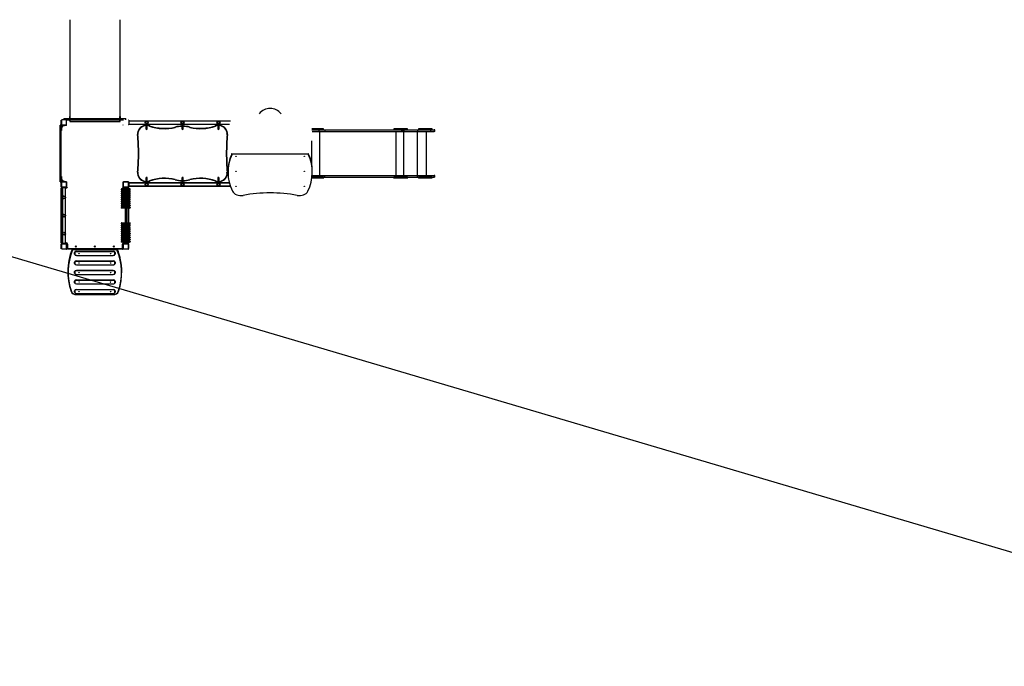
# Model space of a CAD drawing. Header units: millimetres. Extents: x 0 to 6535399, y 0 to 6021678.
# Tile 8 of 59: x 6532876 to 6532887, y 6021294 to 6021301. Entities that reach past the tile are written whole.
import ezdxf

# ---------------------------------------------------------------- set-up
doc = ezdxf.new("R2010")
doc.units = ezdxf.units.MM
doc.layers.add('Default', color=7, linetype='Continuous')
doc.layers.add('PZT', color=7, linetype='Continuous', lineweight=5)
doc.layers.add('PZT_plac zabaw', color=7, linetype='Continuous', lineweight=15)

# ---------------------------------------------------------------- blocks, each defined once
blk = doc.blocks.new('ZM6')
at = {"layer": 'Default', "color": 7, "linetype": 'Continuous'}
for p, q in [((-2032, 537), (-2032, -539)), ((-1472, -539), (-1472, 537)), ((-2028, -539), (-2036, -539)), ((-2036, -539), (-2036, -540)), ((-2036, -540), (-2028, -540)), ((-2036, -540), (-2036, -563)), ((-2035, -539), (-2035, -563)), ((-2029, -539), (-2029, -563)), ((-2028, -540), (-2028, -539)), ((-2028, -563), (-2028, -540)), ((-1476, -539), (-1477, -540)), ((-1477, -540), (-1469, -540)), ((-1477, -540), (-1477, -563)), ((-1469, -539), (-1476, -539)), ((-1476, -539), (-1476, -563)), ((-1469, -540), (-1469, -539)), ((-1469, -539), (-1469, -563)), ((-1469, -563), (-1469, -540)), ((-2139, -772), (-2139, -636)), ((-2127, -636), (-2139, -636)), ((-2127, -630), (-2127, -581)), ((-2127, -772), (-2127, -636)), ((-2126, -641), (-2127, -641)), ((-2126, -641), (-2126, -681)), ((-2125, -581), (-2125, -630)), ((-2122, -637), (-2122, -636)), ((-2105, -637), (-2122, -637)), ((-2122, -665), (-2102, -641)), ((-2073, -577), (-2121, -577)), ((-2121, -634), (-2073, -634)), ((-2073, -636), (-2121, -636)), ((-2121, -660), (-2106, -642)), ((-2106, -642), (-2102, -641)), ((-2105, -636), (-2105, -637)), ((-2105, -641), (-2105, -637)), ((-2090, -637), (-2105, -637)), ((-2105, -641), (-2105, -642)), ((-2101, -640), (-2090, -640)), ((-2091, -641), (-2101, -641)), ((-2101, -641), (-2101, -641)), ((-2097, -563), (-2025, -563)), ((-2097, -563), (-2097, -575)), ((-2090, -637), (-2090, -640)), ((-2073, -575), (-2025, -575)), ((-2072, -638), (-2072, -636)), ((-2069, -630), (-2069, -581)), ((-2067, -631), (-2064, -631)), ((-2039, -581), (-2023, -581)), ((-2032, -584), (-2032, -595)), ((-2032, -595), (-1472, -595)), ((-2025, -563), (-1752, -563)), ((-2025, -563), (-2025, -575)), ((-2025, -575), (-1752, -575)), ((-2023, -581), (-2023, -580)), ((-1752, -563), (-1479, -563)), ((-1752, -563), (-1752, -575)), ((-1752, -575), (-1479, -575)), ((-1482, -580), (-1482, -581)), ((-1482, -581), (-1466, -581)), ((-1479, -563), (-1407, -563)), ((-1479, -563), (-1479, -575)), ((-1479, -575), (-1432, -575)), ((-1472, -595), (-1472, -584)), ((-1440, -631), (-1438, -631)), ((-1407, -575), (-1407, -563)), ((-1377, -581), (-1377, -581)), ((-1373, -581), (-1377, -581)), ((-1373, -587), (-1377, -587)), ((-1373, -625), (-1377, -625)), ((-1377, -630), (-1377, -631)), ((-1373, -631), (-1377, -631)), ((-1373, -581), (-1373, -587)), ((-1373, -586), (-245, -586)), ((-1373, -587), (-1373, -625)), ((-1373, -589), (-246, -589)), ((-1373, -623), (-256, -623)), ((-1373, -625), (-1373, -631)), ((-1373, -626), (-257, -626)), ((-1185, -626), (-1185, -676)), ((-1169, -676), (-1169, -626)), ((-1144, -645), (-1143, -642)), ((-858, -660), (-859, -656)), ((-785, -626), (-785, -676)), ((-769, -676), (-769, -626)), ((-696, -660), (-695, -656)), ((-411, -645), (-412, -642)), ((-385, -626), (-385, -676)), ((-369, -676), (-369, -626)), ((-2126, -681), (-2127, -681)), ((-2126, -681), (-2123, -681)), ((-2126, -681), (-2126, -696)), ((-2123, -696), (-2126, -696)), ((-2123, -681), (-2123, -665)), ((-2122, -665), (-2123, -665)), ((-2123, -696), (-2123, -681)), ((-2122, -681), (-2123, -681)), ((-2121, -660), (-2122, -664)), ((-2122, -665), (-2122, -681)), ((-2122, -681), (-2122, -695)), ((-1273, -725), (-1277, -725)), ((-282, -725), (-278, -725)), ((662, -675), (789, -675)), ((791, -677), (663, -677)), ((663, -687), (738, -687)), ((664, -685), (791, -685)), ((666, -705), (738, -705)), ((738, -687), (738, -705)), ((738, -687), (807, -687)), ((738, -687), (738, -705)), ((738, -705), (807, -705)), ((749, -1195), (749, -705)), ((791, -685), (791, -677)), ((807, -687), (1658, -687)), ((807, -687), (807, -705)), ((807, -705), (1658, -705)), ((1725, -677), (1573, -677)), ((1573, -677), (1573, -685)), ((1573, -685), (1725, -685)), ((1575, -675), (1723, -675)), ((1600, -1195), (1600, -705)), ((1658, -687), (1671, -687)), ((1658, -687), (1658, -705)), ((1658, -705), (1671, -705)), ((1671, -687), (1686, -687)), ((1671, -687), (1671, -705)), ((1671, -687), (1671, -705)), ((1671, -705), (1686, -705)), ((1686, -687), (1839, -687)), ((1686, -687), (1686, -705)), ((1686, -705), (1839, -705)), ((1686, -1195), (1686, -705)), ((1725, -685), (1725, -677)), ((1839, -687), (1980, -687)), ((1839, -687), (1839, -705)), ((1839, -705), (1980, -705)), ((1839, -1195), (1839, -705)), ((2002, -677), (1850, -677)), ((1850, -677), (1850, -685)), ((1850, -685), (2002, -685)), ((1852, -675), (2000, -675)), ((1939, -1195), (1939, -705)), ((1939, -1195), (1939, -705)), ((1980, -687), (2024, -687)), ((1980, -687), (1980, -705)), ((1980, -687), (1980, -705)), ((1980, -705), (2024, -705)), ((2002, -685), (2002, -677)), ((2029, -687), (2024, -687)), ((2024, -687), (2024, -705)), ((2029, -705), (2024, -705)), ((2029, -705), (2029, -687)), ((-2139, -1105), (-2139, -772)), ((-2139, -772), (-2127, -772)), ((-2127, -1105), (-2127, -772)), ((663, -1091), (663, -810)), ((-1263, -950), (-1267, -950)), ((-288, -950), (-292, -950)), ((-227, -959), (-227, -950)), ((623, -959), (-227, -959)), ((623, -959), (623, -950)), ((-2139, -1265), (-2139, -1105)), ((-2139, -1105), (-2127, -1105)), ((-2127, -1265), (-2127, -1105)), ((-1277, -1176), (-1273, -1176)), ((-278, -1176), (-282, -1176)), ((-272, -1150), (-272, -1159)), ((666, -1195), (738, -1195)), ((667, -1159), (667, -1150)), ((738, -1213), (738, -1195)), ((738, -1195), (807, -1195)), ((738, -1213), (738, -1195)), ((807, -1195), (1658, -1195)), ((807, -1213), (807, -1195)), ((1658, -1195), (1671, -1195)), ((1658, -1213), (1658, -1195)), ((1671, -1213), (1671, -1195)), ((1671, -1195), (1686, -1195)), ((1671, -1213), (1671, -1195)), ((1686, -1195), (1839, -1195)), ((1686, -1213), (1686, -1195)), ((1839, -1195), (1980, -1195)), ((1839, -1213), (1839, -1195)), ((1980, -1213), (1980, -1195)), ((1980, -1195), (2024, -1195)), ((1980, -1213), (1980, -1195)), ((2029, -1195), (2024, -1195)), ((2024, -1213), (2024, -1195)), ((2029, -1213), (2029, -1195)), ((-2139, -1265), (-2127, -1265)), ((-2126, -1220), (-2127, -1220)), ((-2127, -1260), (-2126, -1260)), ((-2127, -1319), (-2127, -1271)), ((-2127, -1271), (-2127, -1271)), ((-2127, -1319), (-2127, -1271)), ((-2127, -1271), (-2125, -1271)), ((-2126, -1205), (-2123, -1205)), ((-2126, -1205), (-2126, -1220)), ((-2123, -1220), (-2126, -1220)), ((-2126, -1220), (-2126, -1260)), ((-2125, -1271), (-2125, -1319)), ((-2123, -1220), (-2123, -1205)), ((-2123, -1236), (-2123, -1220)), ((-2123, -1220), (-2122, -1220)), ((-2123, -1236), (-2122, -1236)), ((-2122, -1206), (-2122, -1220)), ((-2122, -1220), (-2122, -1236)), ((-2121, -1241), (-2122, -1236)), ((-2102, -1260), (-2122, -1236)), ((-2122, -1264), (-2105, -1264)), ((-2122, -1265), (-2122, -1264)), ((-2106, -1259), (-2121, -1241)), ((-2121, -1265), (-2073, -1265)), ((-2121, -1265), (-2121, -1267)), ((-2073, -1267), (-2121, -1267)), ((-2106, -1259), (-2102, -1260)), ((-2105, -1259), (-2105, -1259)), ((-2105, -1264), (-2105, -1259)), ((-2105, -1264), (-2090, -1264)), ((-2105, -1265), (-2105, -1264)), ((-2101, -1260), (-2091, -1260)), ((-2101, -1260), (-2101, -1260)), ((-2090, -1261), (-2101, -1261)), ((-2090, -1261), (-2090, -1264)), ((-2073, -1265), (-2073, -1267)), ((-2072, -1265), (-2072, -1262)), ((-2069, -1319), (-2069, -1271)), ((-2067, -1271), (-2069, -1271)), ((-2067, -1270), (-2067, -1270)), ((-2064, -1270), (-2067, -1270)), ((-2067, -1271), (-2067, -1319)), ((-1438, -1270), (-1440, -1270)), ((-1438, -1319), (-1438, -1271)), ((-1438, -1271), (-1438, -1271)), ((-1438, -1319), (-1438, -1271)), ((-1436, -1271), (-1438, -1271)), ((-1436, -1271), (-1436, -1319)), ((-1432, -1265), (-1383, -1265)), ((-1432, -1267), (-1432, -1265)), ((-1383, -1267), (-1432, -1267)), ((-1383, -1265), (-1383, -1267)), ((-1379, -1319), (-1379, -1271)), ((-1377, -1271), (-1379, -1271)), ((-1373, -1270), (-1377, -1270)), ((-1377, -1271), (-1377, -1319)), ((-1373, -1276), (-1377, -1276)), ((-1373, -1314), (-1377, -1314)), ((-1373, -1270), (-1373, -1276)), ((-1373, -1275), (-257, -1275)), ((-1373, -1276), (-1373, -1314)), ((-1373, -1278), (-256, -1278)), ((-1373, -1312), (-246, -1312)), ((-1373, -1314), (-1373, -1320)), ((-1185, -1225), (-1185, -1275)), ((-1169, -1275), (-1169, -1225)), ((-1143, -1259), (-1144, -1255)), ((-859, -1244), (-858, -1240)), ((-785, -1225), (-785, -1275)), ((-769, -1275), (-769, -1225)), ((-695, -1244), (-696, -1240)), ((-412, -1259), (-411, -1255)), ((-385, -1225), (-385, -1275)), ((-369, -1275), (-369, -1225)), ((789, -1225), (662, -1225)), ((663, -1213), (738, -1213)), ((663, -1223), (791, -1223)), ((791, -1215), (664, -1215)), ((738, -1213), (807, -1213)), ((791, -1223), (791, -1215)), ((807, -1213), (1658, -1213)), ((1725, -1215), (1573, -1215)), ((1573, -1215), (1573, -1223)), ((1573, -1223), (1725, -1223)), ((1723, -1225), (1575, -1225)), ((1658, -1213), (1671, -1213)), ((1671, -1213), (1686, -1213)), ((1686, -1213), (1839, -1213)), ((1725, -1223), (1725, -1215)), ((1839, -1213), (1980, -1213)), ((2002, -1215), (1850, -1215)), ((1850, -1215), (1850, -1223)), ((1850, -1223), (2002, -1223)), ((2000, -1225), (1852, -1225)), ((1980, -1213), (2024, -1213)), ((2002, -1223), (2002, -1215)), ((2029, -1213), (2024, -1213)), ((-2127, -1319), (-2127, -1319)), ((-2125, -1319), (-2127, -1319)), ((-2127, -1946), (-2127, -1334)), ((-2127, -1334), (-2121, -1334)), ((-2122, -1325), (-2122, -1328)), ((-2121, -1323), (-2073, -1323)), ((-2121, -1323), (-2121, -1325)), ((-2073, -1325), (-2121, -1325)), ((-2121, -1328), (-2117, -1328)), ((-2121, -1328), (-2121, -1334)), ((-2121, -1334), (-2121, -1946)), ((-2114, -1334), (-2121, -1334)), ((-2117, -1327), (-2107, -1327)), ((-2117, -1329), (-2117, -1327)), ((-2117, -1329), (-2107, -1329)), ((-2114, -1329), (-2114, -1841)), ((-2107, -1327), (-2087, -1327)), ((-2107, -1329), (-2107, -1327)), ((-2107, -1329), (-2087, -1329)), ((-2087, -1327), (-2077, -1327)), ((-2087, -1329), (-2087, -1327)), ((-2087, -1329), (-2077, -1329)), ((-2080, -1433), (-2080, -1329)), ((-2070, -1334), (-2080, -1334)), ((-2077, -1329), (-2077, -1327)), ((-2077, -1328), (-2070, -1328)), ((-2073, -1323), (-2073, -1325)), ((-2072, -1328), (-2072, -1325)), ((-2070, -1328), (-2070, -1334)), ((-2069, -1319), (-2067, -1319)), ((-2067, -1320), (-2067, -1320)), ((-2067, -1320), (-2064, -1320)), ((-2064, -1322), (-2064, -1320)), ((-2064, -1322), (-2064, -1322)), ((-1424, -1346), (-1458, -1346)), ((-1458, -1346), (-1458, -1351)), ((-1458, -1351), (-1421, -1351)), ((-1458, -1351), (-1458, -1351)), ((-1458, -1351), (-1458, -1351)), ((-1358, -1369), (-1458, -1369)), ((-1458, -1369), (-1458, -1373)), ((-1458, -1373), (-1358, -1373)), ((-1458, -1373), (-1458, -1374)), ((-1458, -1374), (-1458, -1374)), ((-1358, -1391), (-1458, -1391)), ((-1458, -1391), (-1458, -1396)), ((-1458, -1396), (-1358, -1396)), ((-1458, -1396), (-1458, -1397)), ((-1458, -1397), (-1458, -1397)), ((-1358, -1414), (-1458, -1414)), ((-1458, -1414), (-1458, -1419)), ((-1458, -1419), (-1358, -1419)), ((-1458, -1419), (-1458, -1419)), ((-1458, -1419), (-1458, -1419)), ((-1454, -1342), (-1425, -1342)), ((-1416, -1355), (-1454, -1355)), ((-1416, -1355), (-1454, -1355)), ((-1454, -1365), (-1362, -1365)), ((-1362, -1377), (-1454, -1377)), ((-1416, -1378), (-1454, -1378)), ((-1454, -1387), (-1362, -1387)), ((-1362, -1400), (-1454, -1400)), ((-1416, -1401), (-1454, -1401)), ((-1454, -1410), (-1362, -1410)), ((-1362, -1423), (-1454, -1423)), ((-1416, -1423), (-1454, -1423)), ((-1441, -1322), (-1440, -1322)), ((-1440, -1320), (-1440, -1322)), ((-1440, -1320), (-1438, -1320)), ((-1438, -1319), (-1438, -1319)), ((-1436, -1319), (-1438, -1319)), ((-1434, -1328), (-1428, -1328)), ((-1434, -1334), (-1434, -1328)), ((-1425, -1334), (-1434, -1334)), ((-1433, -1325), (-1433, -1328)), ((-1432, -1323), (-1383, -1323)), ((-1432, -1323), (-1432, -1325)), ((-1383, -1325), (-1432, -1325)), ((-1428, -1329), (-1428, -1325)), ((-1422, -1329), (-1428, -1329)), ((-1425, -1329), (-1425, -1342)), ((-1391, -1342), (-1425, -1342)), ((-1422, -1325), (-1422, -1329)), ((-1394, -1329), (-1422, -1329)), ((-1395, -1352), (-1420, -1352)), ((-1420, -1352), (-1420, -1352)), ((-1395, -1352), (-1420, -1352)), ((-1416, -1355), (-1416, -1365)), ((-1416, -1377), (-1416, -1387)), ((-1416, -1400), (-1416, -1410)), ((-1416, -1423), (-1416, -1433)), ((-1400, -1365), (-1400, -1355)), ((-1362, -1355), (-1400, -1355)), ((-1400, -1387), (-1400, -1377)), ((-1362, -1378), (-1400, -1378)), ((-1400, -1410), (-1400, -1400)), ((-1362, -1401), (-1400, -1401)), ((-1400, -1433), (-1400, -1423)), ((-1362, -1423), (-1400, -1423)), ((-1362, -1355), (-1399, -1355)), ((-1395, -1352), (-1395, -1352)), ((-1394, -1329), (-1394, -1325)), ((-1388, -1329), (-1394, -1329)), ((-1394, -1351), (-1358, -1351)), ((-1391, -1342), (-1391, -1329)), ((-1383, -1334), (-1391, -1334)), ((-1391, -1342), (-1362, -1342)), ((-1358, -1346), (-1391, -1346)), ((-1388, -1325), (-1388, -1329)), ((-1388, -1328), (-1383, -1328)), ((-1383, -1325), (-1383, -1323)), ((-1383, -1328), (-1383, -1325)), ((-1383, -1334), (-1383, -1328)), ((-1383, -1342), (-1383, -1334)), ((-1383, -1334), (-1377, -1334)), ((-1383, -1365), (-1383, -1355)), ((-1383, -1387), (-1383, -1378)), ((-1383, -1410), (-1383, -1401)), ((-1383, -1433), (-1383, -1423)), ((-1377, -1319), (-1379, -1319)), ((-1373, -1320), (-1377, -1320)), ((-1377, -1334), (-1377, -1342)), ((-1377, -1355), (-1377, -1365)), ((-1377, -1378), (-1377, -1387)), ((-1377, -1401), (-1377, -1410)), ((-1377, -1423), (-1377, -1433)), ((-1373, -1315), (-245, -1315)), ((-1358, -1351), (-1358, -1346)), ((-1358, -1351), (-1358, -1351)), ((-1358, -1351), (-1358, -1351)), ((-1358, -1373), (-1358, -1369)), ((-1358, -1374), (-1358, -1373)), ((-1358, -1374), (-1358, -1374)), ((-1358, -1396), (-1358, -1391)), ((-1358, -1397), (-1358, -1396)), ((-1358, -1397), (-1358, -1397)), ((-1358, -1419), (-1358, -1414)), ((-1358, -1419), (-1358, -1419)), ((-1358, -1419), (-1358, -1419)), ((-2080, -1634), (-2080, -1446)), ((-1358, -1437), (-1458, -1437)), ((-1458, -1437), (-1458, -1442)), ((-1458, -1442), (-1358, -1442)), ((-1458, -1442), (-1458, -1442)), ((-1458, -1442), (-1458, -1442)), ((-1358, -1460), (-1458, -1460)), ((-1458, -1460), (-1458, -1464)), ((-1458, -1464), (-1358, -1464)), ((-1458, -1464), (-1458, -1465)), ((-1458, -1465), (-1458, -1465)), ((-1358, -1482), (-1458, -1482)), ((-1458, -1482), (-1458, -1487)), ((-1458, -1487), (-1458, -1487)), ((-1458, -1487), (-1458, -1487)), ((-1458, -1487), (-1358, -1487)), ((-1358, -1505), (-1458, -1505)), ((-1458, -1505), (-1458, -1510)), ((-1458, -1510), (-1458, -1510)), ((-1458, -1510), (-1458, -1510)), ((-1458, -1510), (-1358, -1510)), ((-1358, -1528), (-1458, -1528)), ((-1458, -1528), (-1458, -1532)), ((-1458, -1532), (-1458, -1533)), ((-1458, -1532), (-1358, -1532)), ((-1458, -1533), (-1458, -1533)), ((-1454, -1433), (-1362, -1433)), ((-1362, -1446), (-1454, -1446)), ((-1416, -1446), (-1454, -1446)), ((-1454, -1456), (-1362, -1456)), ((-1362, -1468), (-1454, -1468)), ((-1416, -1469), (-1454, -1469)), ((-1454, -1478), (-1362, -1478)), ((-1416, -1491), (-1454, -1491)), ((-1362, -1491), (-1454, -1491)), ((-1454, -1501), (-1362, -1501)), ((-1416, -1514), (-1454, -1514)), ((-1362, -1514), (-1454, -1514)), ((-1454, -1524), (-1362, -1524)), ((-1416, -1446), (-1416, -1456)), ((-1416, -1468), (-1416, -1478)), ((-1416, -1491), (-1416, -1501)), ((-1416, -1514), (-1416, -1524)), ((-1400, -1456), (-1400, -1446)), ((-1362, -1446), (-1400, -1446)), ((-1400, -1478), (-1400, -1468)), ((-1362, -1469), (-1400, -1469)), ((-1400, -1501), (-1400, -1491)), ((-1362, -1491), (-1400, -1491)), ((-1400, -1524), (-1400, -1514)), ((-1362, -1514), (-1400, -1514)), ((-1383, -1456), (-1383, -1446)), ((-1383, -1478), (-1383, -1469)), ((-1383, -1501), (-1383, -1491)), ((-1383, -1524), (-1383, -1514)), ((-1377, -1446), (-1377, -1456)), ((-1377, -1469), (-1377, -1478)), ((-1377, -1491), (-1377, -1501)), ((-1377, -1514), (-1377, -1524)), ((-1358, -1442), (-1358, -1437)), ((-1358, -1442), (-1358, -1442)), ((-1358, -1442), (-1358, -1442)), ((-1358, -1464), (-1358, -1460)), ((-1358, -1465), (-1358, -1464)), ((-1358, -1465), (-1358, -1465)), ((-1358, -1487), (-1358, -1482)), ((-1358, -1487), (-1358, -1487)), ((-1358, -1487), (-1358, -1487)), ((-1358, -1510), (-1358, -1505)), ((-1358, -1510), (-1358, -1510)), ((-1358, -1510), (-1358, -1510)), ((-1358, -1532), (-1358, -1528)), ((-1358, -1533), (-1358, -1532)), ((-1358, -1533), (-1358, -1533)), ((-1358, -1550), (-1458, -1550)), ((-1458, -1550), (-1458, -1555)), ((-1458, -1555), (-1458, -1556)), ((-1458, -1555), (-1358, -1555)), ((-1458, -1556), (-1458, -1556)), ((-1362, -1536), (-1454, -1536)), ((-1416, -1537), (-1454, -1537)), ((-1454, -1546), (-1362, -1546)), ((-1362, -1559), (-1454, -1559)), ((-1416, -1560), (-1454, -1560)), ((-1416, -1536), (-1416, -1546)), ((-1416, -1559), (-1416, -1925)), ((-1400, -1546), (-1400, -1536)), ((-1362, -1537), (-1400, -1537)), ((-1400, -1925), (-1400, -1559)), ((-1362, -1560), (-1400, -1560)), ((-1383, -1546), (-1383, -1537)), ((-1383, -1721), (-1383, -1560)), ((-1377, -1537), (-1377, -1546)), ((-1377, -1560), (-1377, -1721)), ((-1358, -1555), (-1358, -1550)), ((-1358, -1556), (-1358, -1555)), ((-1358, -1556), (-1358, -1556)), ((-2080, -1841), (-2080, -1648)), ((-1415, -1725), (-1458, -1725)), ((-1458, -1725), (-1458, -1730)), ((-1458, -1730), (-1415, -1730)), ((-1415, -1748), (-1458, -1748)), ((-1458, -1748), (-1458, -1753)), ((-1458, -1753), (-1415, -1753)), ((-1454, -1721), (-1416, -1721)), ((-1416, -1734), (-1454, -1734)), ((-1454, -1744), (-1416, -1744)), ((-1400, -1721), (-1362, -1721)), ((-1358, -1725), (-1400, -1725)), ((-1400, -1730), (-1358, -1730)), ((-1362, -1734), (-1400, -1734)), ((-1400, -1744), (-1362, -1744)), ((-1358, -1748), (-1400, -1748)), ((-1400, -1753), (-1358, -1753)), ((-1383, -1744), (-1383, -1734)), ((-1377, -1734), (-1377, -1744)), ((-1358, -1730), (-1358, -1725)), ((-1358, -1753), (-1358, -1748)), ((-2114, -1845), (-2114, -1953)), ((-2080, -1953), (-2080, -1845)), ((-1415, -1771), (-1458, -1771)), ((-1458, -1771), (-1458, -1775)), ((-1458, -1775), (-1415, -1775)), ((-1415, -1793), (-1458, -1793)), ((-1458, -1793), (-1458, -1798)), ((-1458, -1798), (-1415, -1798)), ((-1415, -1816), (-1458, -1816)), ((-1458, -1816), (-1458, -1821)), ((-1458, -1821), (-1415, -1821)), ((-1415, -1839), (-1458, -1839)), ((-1458, -1839), (-1458, -1843)), ((-1458, -1843), (-1415, -1843)), ((-1415, -1861), (-1458, -1861)), ((-1458, -1861), (-1458, -1866)), ((-1416, -1757), (-1454, -1757)), ((-1454, -1767), (-1416, -1767)), ((-1416, -1779), (-1454, -1779)), ((-1454, -1789), (-1416, -1789)), ((-1416, -1802), (-1454, -1802)), ((-1454, -1812), (-1416, -1812)), ((-1416, -1825), (-1454, -1825)), ((-1454, -1835), (-1416, -1835)), ((-1416, -1847), (-1454, -1847)), ((-1454, -1857), (-1416, -1857)), ((-1362, -1757), (-1400, -1757)), ((-1400, -1767), (-1362, -1767)), ((-1358, -1771), (-1400, -1771)), ((-1400, -1775), (-1358, -1775)), ((-1362, -1779), (-1400, -1779)), ((-1400, -1789), (-1362, -1789)), ((-1358, -1793), (-1400, -1793)), ((-1400, -1798), (-1358, -1798)), ((-1362, -1802), (-1400, -1802)), ((-1400, -1812), (-1362, -1812)), ((-1358, -1816), (-1400, -1816)), ((-1400, -1821), (-1358, -1821)), ((-1362, -1825), (-1400, -1825)), ((-1400, -1835), (-1362, -1835)), ((-1358, -1839), (-1400, -1839)), ((-1400, -1843), (-1358, -1843)), ((-1362, -1847), (-1400, -1847)), ((-1400, -1857), (-1362, -1857)), ((-1358, -1861), (-1400, -1861)), ((-1383, -1767), (-1383, -1757)), ((-1383, -1789), (-1383, -1779)), ((-1383, -1812), (-1383, -1802)), ((-1383, -1835), (-1383, -1825)), ((-1383, -1857), (-1383, -1847)), ((-1377, -1757), (-1377, -1767)), ((-1377, -1779), (-1377, -1789)), ((-1377, -1802), (-1377, -1812)), ((-1377, -1825), (-1377, -1835)), ((-1377, -1847), (-1377, -1857)), ((-1358, -1775), (-1358, -1771)), ((-1358, -1798), (-1358, -1793)), ((-1358, -1821), (-1358, -1816)), ((-1358, -1843), (-1358, -1839)), ((-1358, -1866), (-1358, -1861)), ((-2127, -1946), (-2121, -1946)), ((-2127, -2009), (-2127, -1961)), ((-2127, -1961), (-2125, -1961)), ((-2125, -1961), (-2125, -2009)), ((-2122, -1952), (-2122, -1955)), ((-2121, -1946), (-2114, -1946)), ((-2121, -1952), (-2121, -1946)), ((-2114, -1952), (-2121, -1952)), ((-2121, -1955), (-2073, -1955)), ((-2121, -1955), (-2121, -1957)), ((-2073, -1957), (-2121, -1957)), ((-2107, -1953), (-2117, -1953)), ((-2117, -1953), (-2117, -1955)), ((-2087, -1953), (-2107, -1953)), ((-2107, -1953), (-2107, -1955)), ((-2077, -1953), (-2087, -1953)), ((-2087, -1953), (-2087, -1955)), ((-2080, -1946), (-2070, -1946)), ((-2070, -1952), (-2080, -1952)), ((-2077, -1953), (-2077, -1955)), ((-2073, -1955), (-2073, -1957)), ((-2072, -1955), (-2072, -1952)), ((-2070, -1952), (-2070, -1946)), ((-2069, -2009), (-2069, -1961)), ((-2067, -1961), (-2069, -1961)), ((-2064, -1960), (-2067, -1960)), ((-2067, -1961), (-2067, -2009)), ((-2064, -2009), (-2064, -1958)), ((-2064, -1958), (-2058, -1958)), ((-2058, -1958), (-2058, -2009)), ((-1458, -1866), (-1415, -1866)), ((-1415, -1884), (-1458, -1884)), ((-1458, -1884), (-1458, -1889)), ((-1458, -1889), (-1415, -1889)), ((-1415, -1907), (-1458, -1907)), ((-1458, -1907), (-1458, -1912)), ((-1458, -1912), (-1415, -1912)), ((-1421, -1930), (-1458, -1930)), ((-1458, -1930), (-1458, -1934)), ((-1458, -1934), (-1424, -1934)), ((-1416, -1870), (-1454, -1870)), ((-1454, -1880), (-1416, -1880)), ((-1416, -1893), (-1454, -1893)), ((-1454, -1903), (-1416, -1903)), ((-1416, -1916), (-1454, -1916)), ((-1454, -1926), (-1416, -1926)), ((-1425, -1938), (-1454, -1938)), ((-1446, -2009), (-1446, -1958)), ((-1446, -1958), (-1440, -1958)), ((-1440, -1958), (-1440, -2009)), ((-1438, -1960), (-1440, -1960)), ((-1438, -2009), (-1438, -1961)), ((-1438, -1961), (-1436, -1961)), ((-1436, -1961), (-1436, -2009)), ((-1434, -1946), (-1425, -1946)), ((-1434, -1946), (-1434, -1952)), ((-1428, -1952), (-1434, -1952)), ((-1433, -1952), (-1433, -1955)), ((-1432, -1955), (-1383, -1955)), ((-1432, -1955), (-1432, -1957)), ((-1383, -1957), (-1432, -1957)), ((-1428, -1955), (-1428, -1951)), ((-1428, -1951), (-1422, -1951)), ((-1425, -1938), (-1391, -1938)), ((-1425, -1938), (-1425, -1951)), ((-1394, -1951), (-1422, -1951)), ((-1422, -1951), (-1422, -1955)), ((-1420, -1928), (-1395, -1928)), ((-1420, -1928), (-1420, -1928)), ((-1420, -1928), (-1395, -1928)), ((-1400, -1866), (-1358, -1866)), ((-1362, -1870), (-1400, -1870)), ((-1400, -1880), (-1362, -1880)), ((-1358, -1884), (-1400, -1884)), ((-1400, -1889), (-1358, -1889)), ((-1362, -1893), (-1400, -1893)), ((-1400, -1903), (-1362, -1903)), ((-1358, -1907), (-1400, -1907)), ((-1400, -1912), (-1358, -1912)), ((-1362, -1916), (-1400, -1916)), ((-1399, -1926), (-1362, -1926)), ((-1395, -1928), (-1395, -1928)), ((-1358, -1930), (-1394, -1930)), ((-1394, -1955), (-1394, -1951)), ((-1394, -1951), (-1388, -1951)), ((-1391, -1934), (-1358, -1934)), ((-1391, -1951), (-1391, -1938)), ((-1362, -1938), (-1391, -1938)), ((-1391, -1946), (-1383, -1946)), ((-1388, -1951), (-1388, -1955)), ((-1383, -1952), (-1388, -1952)), ((-1383, -1880), (-1383, -1870)), ((-1383, -1903), (-1383, -1893)), ((-1383, -1926), (-1383, -1916)), ((-1383, -1946), (-1383, -1938)), ((-1383, -1946), (-1383, -1952)), ((-1383, -1946), (-1377, -1946)), ((-1383, -1955), (-1383, -1952)), ((-1383, -1955), (-1383, -1957)), ((-1379, -2009), (-1379, -1961)), ((-1377, -1961), (-1379, -1961)), ((-1377, -1870), (-1377, -1880)), ((-1377, -1893), (-1377, -1903)), ((-1377, -1916), (-1377, -1926)), ((-1377, -1938), (-1377, -1946)), ((-1377, -1961), (-1377, -2009)), ((-1358, -1889), (-1358, -1884)), ((-1358, -1912), (-1358, -1907)), ((-1358, -1934), (-1358, -1930)), ((-2125, -2009), (-2127, -2009)), ((-2121, -2013), (-2073, -2013)), ((-2121, -2013), (-2121, -2015)), ((-2073, -2015), (-2121, -2015)), ((-2073, -2013), (-2073, -2015)), ((-2069, -2009), (-2067, -2009)), ((-2067, -2010), (-2064, -2010)), ((-2064, -2009), (-2058, -2009)), ((-2058, -2009), (-1446, -2009)), ((-2058, -2015), (-2058, -2009)), ((-1446, -2015), (-2058, -2015)), ((-2003, -2018), (-2003, -2015)), ((-1506, -2021), (-2000, -2021)), ((-1978, -2055), (-1978, -2052)), ((-1978, -2069), (-1978, -2055)), ((-1976, -2057), (-1976, -2071)), ((-1958, -2038), (-1548, -2038)), ((-1958, -2038), (-1958, -2041)), ((-1958, -2041), (-1548, -2041)), ((-1958, -2044), (-1958, -2041)), ((-1548, -2044), (-1958, -2044)), ((-1548, -2041), (-1548, -2038)), ((-1548, -2044), (-1548, -2041)), ((-1530, -2071), (-1530, -2057)), ((-1528, -2052), (-1528, -2055)), ((-1528, -2055), (-1528, -2069)), ((-1503, -2018), (-1503, -2015)), ((-1446, -2009), (-1440, -2009)), ((-1446, -2015), (-1446, -2009)), ((-1440, -2010), (-1438, -2010)), ((-1436, -2009), (-1438, -2009)), ((-1432, -2013), (-1383, -2013)), ((-1432, -2013), (-1432, -2015)), ((-1383, -2015), (-1432, -2015)), ((-1383, -2013), (-1383, -2015)), ((-1379, -2009), (-1377, -2009)), ((-1978, -2161), (-1978, -2158)), ((-1978, -2175), (-1978, -2161)), ((-1976, -2163), (-1976, -2177)), ((-1958, -2084), (-1548, -2084)), ((-1958, -2084), (-1958, -2084)), ((-1958, -2084), (-1548, -2084)), ((-1958, -2144), (-1548, -2144)), ((-1958, -2144), (-1958, -2147)), ((-1958, -2147), (-1548, -2147)), ((-1958, -2150), (-1958, -2147)), ((-1548, -2150), (-1958, -2150)), ((-1958, -2190), (-1548, -2190)), ((-1958, -2190), (-1958, -2190)), ((-1958, -2190), (-1548, -2190)), ((-1548, -2084), (-1548, -2084)), ((-1548, -2147), (-1548, -2144)), ((-1548, -2150), (-1548, -2147)), ((-1548, -2190), (-1548, -2190)), ((-1530, -2177), (-1530, -2163)), ((-1528, -2158), (-1528, -2161)), ((-1528, -2161), (-1528, -2175)), ((-2053, -2263), (-2053, -2269)), ((-1978, -2267), (-1978, -2265)), ((-1978, -2281), (-1978, -2267)), ((-1976, -2269), (-1976, -2283)), ((-1958, -2250), (-1548, -2250)), ((-1958, -2250), (-1958, -2253)), ((-1958, -2253), (-1548, -2253)), ((-1958, -2256), (-1958, -2253)), ((-1548, -2256), (-1958, -2256)), ((-1958, -2296), (-1548, -2296)), ((-1958, -2296), (-1958, -2296)), ((-1958, -2296), (-1548, -2296)), ((-1548, -2253), (-1548, -2250)), ((-1548, -2256), (-1548, -2253)), ((-1548, -2296), (-1548, -2296)), ((-1530, -2283), (-1530, -2269)), ((-1528, -2265), (-1528, -2267)), ((-1528, -2267), (-1528, -2281)), ((-1453, -2269), (-1453, -2263)), ((-1978, -2373), (-1978, -2371)), ((-1978, -2388), (-1978, -2373)), ((-1976, -2375), (-1976, -2389)), ((-1958, -2356), (-1548, -2356)), ((-1958, -2356), (-1958, -2359)), ((-1958, -2359), (-1548, -2359)), ((-1958, -2362), (-1958, -2359)), ((-1548, -2362), (-1958, -2362)), ((-1958, -2402), (-1548, -2402)), ((-1958, -2402), (-1958, -2402)), ((-1958, -2402), (-1548, -2402)), ((-1548, -2359), (-1548, -2356)), ((-1548, -2362), (-1548, -2359)), ((-1548, -2402), (-1548, -2402)), ((-1530, -2389), (-1530, -2375)), ((-1528, -2371), (-1528, -2373)), ((-1528, -2373), (-1528, -2388)), ((-1978, -2479), (-1978, -2477)), ((-1978, -2494), (-1978, -2479)), ((-1976, -2481), (-1976, -2495)), ((-1958, -2463), (-1548, -2463)), ((-1958, -2463), (-1958, -2465)), ((-1958, -2465), (-1548, -2465)), ((-1958, -2468), (-1958, -2465)), ((-1548, -2468), (-1958, -2468)), ((-1958, -2508), (-1548, -2508)), ((-1958, -2508), (-1958, -2508)), ((-1958, -2508), (-1548, -2508)), ((-1548, -2465), (-1548, -2463)), ((-1548, -2468), (-1548, -2465)), ((-1548, -2508), (-1548, -2508)), ((-1530, -2495), (-1530, -2481)), ((-1528, -2477), (-1528, -2479)), ((-1528, -2479), (-1528, -2494)), ((-1953, -2520), (-1553, -2520)), ((-1953, -2520), (-1953, -2521)), ((-1953, -2521), (-1553, -2521)), ((-1553, -2520), (-1553, -2521))]:
    blk.add_line(p, q, dxfattribs=at)
for centre, radius in [((-1177, -606), 17), ((-1177, -606), 12.5), ((-1177, -606), 12.5), ((-777, -606), 17), ((-777, -606), 12.5), ((-777, -606), 12.5), ((-377, -606), 17), ((-377, -606), 12.5), ((-377, -606), 12.5), ((-1177, -1295), 17), ((-1177, -1295), 12.5), ((-1177, -1295), 12.5), ((-777, -1295), 17), ((-777, -1295), 12.5), ((-777, -1295), 12.5), ((-377, -1295), 17), ((-377, -1295), 12.5), ((-377, -1295), 12.5), ((-2096, -1439), 17), ((-2096, -1439), 12.5), ((-2096, -1641), 17), ((-2096, -1641), 12.5), ((-2097, -1843), 17), ((-2097, -1843), 12.5), ((-1964, -1985), 6), ((-1752, -1985), 6), ((-1540, -1985), 6)]:
    blk.add_circle(centre, radius, dxfattribs=at)
for centre, radius, start, end in [((198, -608), 157, 39.4679, 140.5321), ((-2121, -630), 6, 180, 270), ((-2122, -641), 5, 90, 180), ((-2122, -641), 4, 90, 180), ((-2121, -581), 4, 90, 180), ((-2121, -630), 4, 180, 270), ((-2101, -642), 1, 90, 157.7701), ((-2091, -637), 1, 0, 90), ((-2091, -640), 1, 270, 0), ((-2073, -581), 4, 0, 90), ((-2073, -630), 4, 270, 0), ((-2073, -630), 6, 270, 0), ((-2032, -570), 14.3, 236.8577, 309.1463), ((-1473, -570), 14.3, 230.8537, 303.1423), ((-1177, -736), 100, 94.543, 173.8058), ((-1177, -736), 96, 94.7327, 173.8058), ((-1177, -736), 100, 69.7815, 85.3659), ((-1177, -736), 96, 69.7815, 85.1723), ((-977, -192), 483, 249.7815, 284.2618), ((-977, -192), 479, 249.7815, 284.2618), ((-777, -979), 333, 91.3786, 104.2618), ((-777, -979), 329, 91.3954, 104.2618), ((-777, -979), 333, 75.7382, 88.6217), ((-777, -979), 329, 75.7382, 88.6049), ((-577, -192), 483, 255.7382, 290.2185), ((-577, -192), 479, 255.7382, 290.2185), ((-377, -736), 100, 94.635, 110.2185), ((-377, -736), 96, 94.8286, 110.2185), ((-377, -736), 100, 6.1942, 85.4578), ((-377, -736), 96, 6.1942, 85.2682), ((-2126, -695), 1, 180, 270), ((-2123, -695), 1, 270, 0), ((-2095, -668), 27.2, 163.1372, 173.6047), ((-2121, -665), 1, 116.5529, 180), ((-1203, -733), 74.2, 173.8058, 186.2675), ((-4614, -998), 3347, 0.818, 4.4086), ((-1203, -733), 70.2, 173.8058, 186.3197), ((-4614, -998), 3351, 0.817, 4.4097), ((-1177, -676), 8, 180, 0), ((-777, -676), 8, 180, 0), ((-377, -676), 8, 180, 0), ((3060, -998), 3351, 175.5903, 179.183), ((3060, -998), 3347, 175.5914, 179.182), ((-352, -733), 70.2, 353.6803, 6.1942), ((-352, -733), 74.2, 353.7325, 6.1942), ((789, -677), 2, 0, 90), ((789, -685), 2, 270, 0), ((1575, -677), 2, 90, 180), ((1575, -685), 2, 180, 270), ((1723, -677), 2, 0, 90), ((1723, -685), 2, 270, 0), ((1852, -677), 2, 90, 180), ((1852, -685), 2, 180, 270), ((2000, -677), 2, 0, 90), ((2000, -685), 2, 270, 0), ((-4614, -903), 3347, 355.5914, 359.182), ((-4614, -903), 3351, 355.5903, 359.183), ((3060, -903), 3351, 180.817, 184.4097), ((3060, -903), 3347, 180.818, 184.4086), ((-1203, -1168), 74.2, 173.7325, 186.1942), ((-1177, -1165), 100, 186.1942, 265.4578), ((-1203, -1168), 70.2, 173.6803, 186.1942), ((-1177, -1165), 96, 186.1942, 265.2682), ((-377, -1165), 96, 274.7327, 353.8058), ((-377, -1165), 100, 274.543, 353.8058), ((-352, -1168), 70.2, 353.8058, 6.3197), ((-352, -1168), 74.2, 353.8058, 6.2675), ((-2126, -1206), 1, 90, 180), ((-2122, -1260), 5, 180, 270), ((-2121, -1271), 6, 90, 180), ((-2122, -1260), 4, 180, 270), ((-2121, -1271), 4, 90, 180), ((-2123, -1206), 1, 0, 90), ((-2095, -1233), 27.2, 186.3952, 196.8628), ((-2121, -1236), 1, 180, 241.7144), ((-2101, -1259), 1, 207.9818, 270), ((-2091, -1261), 1, 0, 90), ((-2091, -1264), 1, 270, 0), ((-2073, -1271), 6, 0, 90), ((-2073, -1271), 4, 0, 90), ((-1432, -1271), 6, 90, 180), ((-1432, -1271), 4, 90, 180), ((-1383, -1271), 6, 0, 90), ((-1383, -1271), 4, 0, 90), ((-1177, -1225), 8, 0, 180), ((-1177, -1165), 96, 274.8286, 290.2185), ((-1177, -1165), 100, 274.635, 290.2185), ((-977, -1709), 483, 75.7382, 110.2185), ((-977, -1709), 479, 75.7382, 110.2185), ((-777, -922), 333, 255.7382, 268.6217), ((-777, -922), 329, 255.7382, 268.6049), ((-777, -1225), 8, 0, 180), ((-777, -922), 329, 271.3954, 284.2618), ((-777, -922), 333, 271.3786, 284.2618), ((-577, -1709), 483, 69.7815, 104.2618), ((-577, -1709), 479, 69.7815, 104.2618), ((-377, -1165), 100, 249.7815, 265.3659), ((-377, -1165), 96, 249.7815, 265.1723), ((-377, -1225), 8, 0, 180), ((789, -1215), 2, 0, 90), ((789, -1223), 2, 270, 0), ((1575, -1215), 2, 90, 180), ((1575, -1223), 2, 180, 270), ((1723, -1215), 2, 0, 90), ((1723, -1223), 2, 270, 0), ((1852, -1215), 2, 90, 180), ((1852, -1223), 2, 180, 270), ((2000, -1215), 2, 0, 90), ((2000, -1223), 2, 270, 0), ((-2121, -1319), 6, 180, 270), ((-2121, -1319), 6, 180, 270), ((-2121, -1334), 6, 90, 180), ((-2121, -1319), 4, 180, 270), ((-2073, -1319), 4, 270, 0), ((-2073, -1319), 6, 270, 0), ((-2070, -1322), 6, 270, 0), ((-2070, -1322), 12, 270, 344.1251), ((-1454, -1346), 4, 90, 180), ((-1454, -1351), 4, 180, 270), ((-1454, -1351), 4, 180, 270), ((-1454, -1369), 4, 90, 180), ((-1454, -1373), 4, 180, 270), ((-1454, -1374), 4, 180, 270), ((-1454, -1391), 4, 90, 180), ((-1454, -1396), 4, 180, 270), ((-1454, -1397), 4, 180, 270), ((-1454, -1414), 4, 90, 180), ((-1454, -1419), 4, 180, 270), ((-1454, -1419), 4, 180, 270), ((-1434, -1322), 12, 195.8756, 270), ((-1434, -1322), 6, 180, 270), ((-1432, -1319), 6, 180, 202.0908), ((-1432, -1319), 6, 180, 270), ((-1432, -1319), 4, 180, 270), ((-1413, -1342), 12, 180, 231.3178), ((-1408, -1339), 18.1, 226.3972, 313.6028), ((-1403, -1342), 12, 308.6822, 0), ((-1383, -1319), 4, 270, 0), ((-1383, -1319), 6, 270, 0), ((-1383, -1334), 6, 0, 90), ((-1362, -1346), 4, 0, 90), ((-1362, -1351), 4, 270, 0), ((-1362, -1351), 4, 270, 0), ((-1362, -1369), 4, 0, 90), ((-1362, -1373), 4, 270, 0), ((-1362, -1374), 4, 270, 0), ((-1362, -1391), 4, 0, 90), ((-1362, -1396), 4, 270, 0), ((-1362, -1397), 4, 270, 0), ((-1362, -1414), 4, 0, 90), ((-1362, -1419), 4, 270, 0), ((-1362, -1419), 4, 270, 0), ((-1454, -1437), 4, 90, 180), ((-1454, -1442), 4, 180, 270), ((-1454, -1442), 4, 180, 270), ((-1454, -1460), 4, 90, 180), ((-1454, -1464), 4, 180, 270), ((-1454, -1465), 4, 180, 270), ((-1454, -1482), 4, 90, 180), ((-1454, -1487), 4, 180, 270), ((-1454, -1487), 4, 180, 270), ((-1454, -1505), 4, 90, 180), ((-1454, -1510), 4, 180, 270), ((-1454, -1510), 4, 180, 270), ((-1454, -1528), 4, 90, 180), ((-1454, -1532), 4, 180, 270), ((-1454, -1533), 4, 180, 270), ((-1362, -1437), 4, 0, 90), ((-1362, -1442), 4, 270, 0), ((-1362, -1442), 4, 270, 0), ((-1362, -1460), 4, 0, 90), ((-1362, -1464), 4, 270, 0), ((-1362, -1465), 4, 270, 0), ((-1362, -1482), 4, 0, 90), ((-1362, -1487), 4, 270, 0), ((-1362, -1487), 4, 270, 0), ((-1362, -1505), 4, 0, 90), ((-1362, -1510), 4, 270, 0), ((-1362, -1510), 4, 270, 0), ((-1362, -1528), 4, 0, 90), ((-1362, -1532), 4, 270, 0), ((-1362, -1533), 4, 270, 0), ((-1454, -1550), 4, 90, 180), ((-1454, -1555), 4, 180, 270), ((-1454, -1556), 4, 180, 270), ((-1362, -1550), 4, 0, 90), ((-1362, -1555), 4, 270, 0), ((-1362, -1556), 4, 270, 0), ((-1454, -1725), 4, 90, 180), ((-1454, -1730), 4, 180, 270), ((-1454, -1748), 4, 90, 180), ((-1454, -1753), 4, 180, 270), ((-1362, -1725), 4, 0, 90), ((-1362, -1730), 4, 270, 0), ((-1362, -1748), 4, 0, 90), ((-1362, -1753), 4, 270, 0), ((-1454, -1771), 4, 90, 180), ((-1454, -1775), 4, 180, 270), ((-1454, -1793), 4, 90, 180), ((-1454, -1798), 4, 180, 270), ((-1454, -1816), 4, 90, 180), ((-1454, -1821), 4, 180, 270), ((-1454, -1839), 4, 90, 180), ((-1454, -1843), 4, 180, 270), ((-1454, -1861), 4, 90, 180), ((-1362, -1771), 4, 0, 90), ((-1362, -1775), 4, 270, 0), ((-1362, -1793), 4, 0, 90), ((-1362, -1798), 4, 270, 0), ((-1362, -1816), 4, 0, 90), ((-1362, -1821), 4, 270, 0), ((-1362, -1839), 4, 0, 90), ((-1362, -1843), 4, 270, 0), ((-1362, -1861), 4, 0, 90), ((-2121, -1946), 6, 180, 270), ((-2121, -1961), 6, 90, 180), ((-2121, -1961), 4, 90, 180), ((-2073, -1961), 6, 0, 90), ((-2073, -1961), 4, 0, 90), ((-2070, -1958), 12, 0, 90), ((-2070, -1958), 6, 0, 90), ((-1454, -1866), 4, 180, 270), ((-1454, -1884), 4, 90, 180), ((-1454, -1889), 4, 180, 270), ((-1454, -1907), 4, 90, 180), ((-1454, -1912), 4, 180, 270), ((-1454, -1930), 4, 90, 180), ((-1454, -1934), 4, 180, 270), ((-1434, -1958), 12, 90, 180), ((-1434, -1958), 6, 90, 180), ((-1432, -1961), 6, 90, 180), ((-1432, -1961), 4, 90, 180), ((-1413, -1938), 12, 128.6822, 180), ((-1408, -1941), 18.1, 46.3972, 133.6028), ((-1403, -1938), 12, 0, 51.3178), ((-1383, -1946), 6, 270, 0), ((-1383, -1961), 6, 0, 90), ((-1383, -1961), 4, 0, 90), ((-1362, -1866), 4, 270, 0), ((-1362, -1884), 4, 0, 90), ((-1362, -1889), 4, 270, 0), ((-1362, -1907), 4, 0, 90), ((-1362, -1912), 4, 270, 0), ((-1362, -1930), 4, 0, 90), ((-1362, -1934), 4, 270, 0), ((-2121, -2009), 6, 180, 270), ((-2121, -2009), 4, 180, 270), ((-2073, -2009), 4, 270, 0), ((-2073, -2009), 6, 270, 0), ((-2058, -2009), 6, 180, 270), ((-1446, -2009), 6, 270, 0), ((-1432, -2009), 6, 180, 270), ((-1432, -2009), 4, 180, 270), ((-1383, -2009), 4, 270, 0), ((-1383, -2009), 6, 270, 0)]:
    blk.add_arc(centre, radius, start, end, dxfattribs=at)
for centre, major_axis, ratio, start_param, end_param in [((-2101, -640), (0, -1), 0.286786, 0, 1.570796), ((653, -1159), (924, 0), 0.707107, 2.830093, 3.470268), ((653, -1150), (924, 0), 0.707107, 2.830093, 3.141593), ((-257, -1159), (-924, 0), 0.707107, 2.811579, 3.453093), ((-257, -1150), (-924, 0), 0.707107, 3.141593, 3.453093), ((-2101, -1261), (0, -1), 0.286786, 1.570796, 3.141593), ((-127, -1348), (-100, 0), 0.707107, 0.317667, 1.832188), ((198, -2219), (-1174, 0), 0.707107, 4.712727, 4.970483), ((197, -2219), (1174, 0), 0.707107, 1.312702, 1.570465), ((523, -1348), (-100, 0), 0.707107, 1.309405, 2.811579), ((-768, -2269), (1285, 0), 0.707107, 2.861743, 3.381545), ((-768, -2272), (1282, 0), 0.707107, 2.861071, 3.381545), ((-768, -2263), (1285, 0), 0.707107, 2.865209, 3.141593), ((-1958, -2052), (-20, 0), 0.707107, 4.712389, 6.283185), ((-1958, -2055), (-20, 0), 0.707107, 4.712389, 6.283185), ((-1976, -2055), (-2, 0), 0.707107, 0, 1.570796), ((-1958, -2069), (20, 0), 0.707107, 3.141593, 4.712389), ((-1976, -2069), (-2, 0), 0.707107, 0, 1.570796), ((-1958, -2057), (18, 0), 0.707107, 1.570796, 3.141593), ((-1958, -2071), (-18, 0), 0.707107, 0, 1.570796), ((-1548, -2052), (-20, 0), 0.707107, 3.141593, 4.712389), ((-1548, -2055), (-20, 0), 0.707107, 3.141593, 4.712389), ((-1548, -2057), (18, 0), 0.707107, 0, 1.570796), ((-1548, -2069), (20, 0), 0.707107, 4.712389, 6.283185), ((-1548, -2071), (-18, 0), 0.707107, 1.570796, 3.141593), ((-1530, -2055), (-2, 0), 0.707107, 1.570796, 3.141593), ((-1530, -2069), (-2, 0), 0.707107, 1.570796, 3.141593), ((-2738, -2272), (-1282, 0), 0.707107, 2.90164, 3.422114), ((-2738, -2269), (-1285, 0), 0.707107, 2.90164, 3.421442), ((-2738, -2263), (-1285, 0), 0.707107, 3.141593, 3.417976), ((-1958, -2158), (-20, 0), 0.707107, 4.712389, 6.283185), ((-1958, -2161), (-20, 0), 0.707107, 4.712389, 6.283185), ((-1976, -2161), (-2, 0), 0.707107, 0, 1.570796), ((-1958, -2175), (20, 0), 0.707107, 3.141593, 4.712389), ((-1976, -2175), (-2, 0), 0.707107, 0, 1.570796), ((-1958, -2163), (18, 0), 0.707107, 1.570796, 3.141593), ((-1958, -2177), (-18, 0), 0.707107, 0, 1.570796), ((-1548, -2158), (-20, 0), 0.707107, 3.141593, 4.712389), ((-1548, -2161), (-20, 0), 0.707107, 3.141593, 4.712389), ((-1548, -2163), (18, 0), 0.707107, 0, 1.570796), ((-1548, -2175), (20, 0), 0.707107, 4.712389, 6.283185), ((-1548, -2177), (-18, 0), 0.707107, 1.570796, 3.141593), ((-1530, -2161), (-2, 0), 0.707107, 1.570796, 3.141593), ((-1530, -2175), (-2, 0), 0.707107, 1.570796, 3.141593), ((-1958, -2265), (-20, 0), 0.707107, 4.712389, 6.283185), ((-1958, -2267), (-20, 0), 0.707107, 4.712389, 6.283185), ((-1976, -2267), (-2, 0), 0.707107, 0, 1.570796), ((-1958, -2281), (20, 0), 0.707107, 3.141593, 4.712389), ((-1976, -2281), (-2, 0), 0.707107, 0, 1.570796), ((-1958, -2269), (18, 0), 0.707107, 1.570796, 3.141593), ((-1958, -2283), (-18, 0), 0.707107, 0, 1.570796), ((-1548, -2265), (-20, 0), 0.707107, 3.141593, 4.712389), ((-1548, -2267), (-20, 0), 0.707107, 3.141593, 4.712389), ((-1548, -2269), (18, 0), 0.707107, 0, 1.570796), ((-1548, -2281), (20, 0), 0.707107, 4.712389, 6.283185), ((-1548, -2283), (-18, 0), 0.707107, 1.570796, 3.141593), ((-1530, -2267), (-2, 0), 0.707107, 1.570796, 3.141593), ((-1530, -2281), (-2, 0), 0.707107, 1.570796, 3.141593), ((-1958, -2371), (-20, 0), 0.707107, 4.712389, 6.283185), ((-1958, -2373), (-20, 0), 0.707107, 4.712389, 6.283185), ((-1976, -2373), (-2, 0), 0.707107, 0, 1.570796), ((-1958, -2388), (20, 0), 0.707107, 3.141593, 4.712389), ((-1976, -2388), (-2, 0), 0.707107, 0, 1.570796), ((-1958, -2375), (18, 0), 0.707107, 1.570796, 3.141593), ((-1958, -2389), (-18, 0), 0.707107, 0, 1.570796), ((-1548, -2371), (-20, 0), 0.707107, 3.141593, 4.712389), ((-1548, -2373), (-20, 0), 0.707107, 3.141593, 4.712389), ((-1548, -2375), (18, 0), 0.707107, 0, 1.570796), ((-1548, -2388), (20, 0), 0.707107, 4.712389, 6.283185), ((-1548, -2389), (-18, 0), 0.707107, 1.570796, 3.141593), ((-1530, -2373), (-2, 0), 0.707107, 1.570796, 3.141593), ((-1530, -2388), (-2, 0), 0.707107, 1.570796, 3.141593), ((-1953, -2475), (65, 0), 0.707107, 3.381545, 4.712389), ((-2013, -2485), (2.84, 0.98), 0.686848, 2.908265, 4.479061), ((-1953, -2477), (-62, 0), 0.707107, 0.239952, 1.570796), ((-1958, -2477), (-20, 0), 0.707107, 4.712389, 6.283185), ((-1958, -2479), (-20, 0), 0.707107, 4.712389, 6.283185), ((-1976, -2479), (-2, 0), 0.707107, 0, 1.570796), ((-1958, -2494), (20, 0), 0.707107, 3.141593, 4.712389), ((-1976, -2494), (-2, 0), 0.707107, 0, 1.570796), ((-1958, -2481), (18, 0), 0.707107, 1.570796, 3.141593), ((-1958, -2495), (-18, 0), 0.707107, 0, 1.570796), ((-1553, -2475), (65, 0), 0.707107, 4.712389, 6.043233), ((-1553, -2477), (62, 0), 0.707107, 4.712389, 6.043233), ((-1548, -2477), (-20, 0), 0.707107, 3.141593, 4.712389), ((-1548, -2479), (-20, 0), 0.707107, 3.141593, 4.712389), ((-1548, -2481), (18, 0), 0.707107, 0, 1.570796), ((-1548, -2494), (20, 0), 0.707107, 4.712389, 6.283185), ((-1548, -2495), (-18, 0), 0.707107, 1.570796, 3.141593), ((-1530, -2479), (-2, 0), 0.707107, 1.570796, 3.141593), ((-1530, -2494), (-2, 0), 0.707107, 1.570796, 3.141593), ((-1493, -2485), (-2.84, 0.98), 0.686848, 1.804124, 3.37492)]:
    blk.add_ellipse(centre, major_axis=major_axis, ratio=ratio, start_param=start_param, end_param=end_param, dxfattribs=at)
for centre in [(-183, -983), (579, -983), (-183, -1150), (579, -1150), (-183, -1317), (579, -1317), (-1928, -2064), (-1578, -2064), (-1928, -2170), (-1578, -2170), (-1928, -2276), (-1578, -2276), (-1928, -2382), (-1578, -2382), (-1928, -2488), (-1578, -2488)]:
    blk.add_ellipse(centre, major_axis=(-2.5, 0), ratio=0.707107, dxfattribs=at)
for points, knots in [([(-2106, -642), (-2106, -642), (-2106, -642), (-2106, -642), (-2106, -642), (-2106, -642), (-2105, -641)], [0, 0, 0, 0, 0.024015, 0.024015, 0.024015, 1, 1, 1, 1]), ([(-2105, -641), (-2105, -641), (-2105, -641), (-2105, -641), (-2105, -641), (-2104, -641), (-2104, -640), (-2103, -640), (-2103, -640), (-2102, -640), (-2101, -640), (-2101, -640)], [0, 0, 0, 0, 0.125, 0.125, 0.25, 0.25, 0.5, 0.5, 0.75, 0.75, 1, 1, 1, 1]), ([(-2101, -641), (-2102, -641), (-2102, -641), (-2102, -641), (-2102, -641), (-2103, -641), (-2103, -641), (-2104, -641), (-2104, -641), (-2104, -641), (-2105, -641), (-2105, -641), (-2105, -642), (-2105, -642)], [0, 0, 0, 0, 0.125, 0.125, 0.25, 0.25, 0.5, 0.5, 0.75, 0.75, 0.875, 0.875, 1, 1, 1, 1]), ([(-2123, -665), (-2123, -664), (-2123, -664), (-2123, -663), (-2123, -663), (-2122, -662), (-2122, -661), (-2122, -661), (-2122, -660), (-2121, -660)], [0, 0, 0, 0, 0.25, 0.25, 0.5, 0.5, 0.75, 0.75, 1, 1, 1, 1]), ([(-1273, -741), (-1273, -741), (-1273, -741), (-1273, -741), (-1273, -741), (-1274, -741), (-1274, -741), (-1275, -741), (-1275, -741), (-1275, -741), (-1275, -741), (-1276, -741), (-1276, -741), (-1276, -741), (-1276, -741), (-1277, -741), (-1277, -741), (-1277, -741), (-1277, -741), (-1277, -741)], [0, 0, 0, 0, 0.0625, 0.0625, 0.125, 0.125, 0.25, 0.25, 0.375, 0.375, 0.5, 0.5, 0.625, 0.625, 0.75, 0.75, 0.875, 0.875, 1, 1, 1, 1]), ([(-282, -741), (-282, -741), (-282, -741), (-281, -741), (-281, -741), (-281, -741), (-281, -741), (-280, -741), (-280, -741), (-280, -741), (-279, -741), (-279, -741), (-279, -741), (-279, -741), (-278, -741), (-278, -741), (-278, -741), (-278, -741), (-278, -741), (-278, -741)], [0, 0, 0, 0, 0.0625, 0.0625, 0.125, 0.125, 0.25, 0.25, 0.375, 0.375, 0.5, 0.5, 0.625, 0.625, 0.75, 0.75, 0.875, 0.875, 1, 1, 1, 1]), ([(-1277, -1160), (-1277, -1160), (-1277, -1160), (-1277, -1160), (-1277, -1160), (-1276, -1160), (-1276, -1160), (-1276, -1160), (-1276, -1160), (-1275, -1160), (-1275, -1160), (-1275, -1160), (-1275, -1160), (-1274, -1160), (-1274, -1160), (-1273, -1160), (-1273, -1160), (-1273, -1160), (-1273, -1160), (-1273, -1160)], [0, 0, 0, 0, 0.125, 0.125, 0.25, 0.25, 0.375, 0.375, 0.5, 0.5, 0.625, 0.625, 0.75, 0.75, 0.875, 0.875, 0.9375, 0.9375, 1, 1, 1, 1]), ([(-278, -1160), (-278, -1160), (-278, -1160), (-278, -1160), (-278, -1160), (-278, -1160), (-279, -1160), (-279, -1160), (-279, -1160), (-279, -1160), (-280, -1160), (-280, -1160), (-280, -1160), (-281, -1160), (-281, -1160), (-281, -1160), (-281, -1160), (-282, -1160), (-282, -1160), (-282, -1160)], [0, 0, 0, 0, 0.125, 0.125, 0.25, 0.25, 0.375, 0.375, 0.5, 0.5, 0.625, 0.625, 0.75, 0.75, 0.875, 0.875, 0.9375, 0.9375, 1, 1, 1, 1]), ([(-2121, -1241), (-2122, -1241), (-2122, -1241), (-2122, -1240), (-2122, -1240), (-2122, -1239), (-2122, -1239), (-2123, -1238), (-2123, -1238), (-2123, -1237), (-2123, -1237), (-2123, -1236)], [0, 0, 0, 0, 0.125, 0.125, 0.25, 0.25, 0.5, 0.5, 0.75, 0.75, 1, 1, 1, 1]), ([(-2105, -1259), (-2106, -1259), (-2106, -1259), (-2106, -1259), (-2106, -1259), (-2106, -1259), (-2106, -1259)], [0, 0, 0, 0, 0.975985, 0.975985, 0.975985, 1, 1, 1, 1]), ([(-2101, -1261), (-2101, -1261), (-2102, -1261), (-2103, -1261), (-2103, -1261), (-2104, -1260), (-2104, -1260), (-2105, -1260), (-2105, -1260), (-2105, -1260), (-2105, -1260), (-2105, -1259)], [0, 0, 0, 0, 0.25, 0.25, 0.5, 0.5, 0.75, 0.75, 0.875, 0.875, 1, 1, 1, 1]), ([(-2105, -1259), (-2105, -1259), (-2105, -1259), (-2105, -1259), (-2104, -1259), (-2104, -1260), (-2104, -1260), (-2103, -1260), (-2103, -1260), (-2102, -1260), (-2102, -1260), (-2102, -1260), (-2102, -1260), (-2101, -1260)], [0, 0, 0, 0, 0.125, 0.125, 0.25, 0.25, 0.5, 0.5, 0.75, 0.75, 0.875, 0.875, 1, 1, 1, 1]), ([(-2003, -2018), (-2003, -2019), (-2003, -2019), (-2003, -2019), (-2003, -2019), (-2003, -2019), (-2003, -2020), (-2003, -2020), (-2002, -2020), (-2002, -2020), (-2002, -2020), (-2001, -2020), (-2001, -2021), (-2000, -2021), (-2000, -2021), (-2000, -2021)], [0, 0, 0, 0, 0.125, 0.125, 0.25, 0.25, 0.375, 0.375, 0.5, 0.5, 0.75, 0.75, 0.875, 0.875, 1, 1, 1, 1]), ([(-1506, -2021), (-1506, -2021), (-1506, -2021), (-1506, -2021), (-1505, -2020), (-1505, -2020), (-1505, -2020), (-1504, -2020), (-1504, -2020), (-1504, -2020), (-1504, -2020), (-1504, -2020), (-1504, -2019), (-1503, -2019), (-1503, -2019), (-1503, -2018)], [0, 0, 0, 0, 0.125, 0.125, 0.25, 0.25, 0.375, 0.375, 0.5, 0.5, 0.625, 0.625, 0.75, 0.75, 1, 1, 1, 1])]:
    blk.add_open_spline(points, degree=3, knots=knots, dxfattribs=at)
for points in [[(-2105, -642), (-2105, -642), (-2106, -642), (-2106, -642)], [(-2106, -1259), (-2106, -1259), (-2105, -1259), (-2105, -1259)]]:
    blk.add_open_spline(points, degree=3, dxfattribs=at)

msp = doc.modelspace()

# ---------------------------------------------------------------- linework, layer by layer
at = {"layer": 'PZT', "color": 1, "lineweight": 30}
msp.add_lwpolyline([(6532846.438, 6021299.068), (6532870.33, 6021299.86), (6532891.34, 6021293.65)], dxfattribs=at)

# ---------------------------------------------------------------- block references
at = {"layer": 'PZT_plac zabaw', "color": 7, "xscale": 0.001, "yscale": 0.001, "zscale": 0.001}
msp.add_blockref('ZM6', (6532878.599, 6021300.305), dxfattribs=at)

doc.saveas('drawing.dxf')
